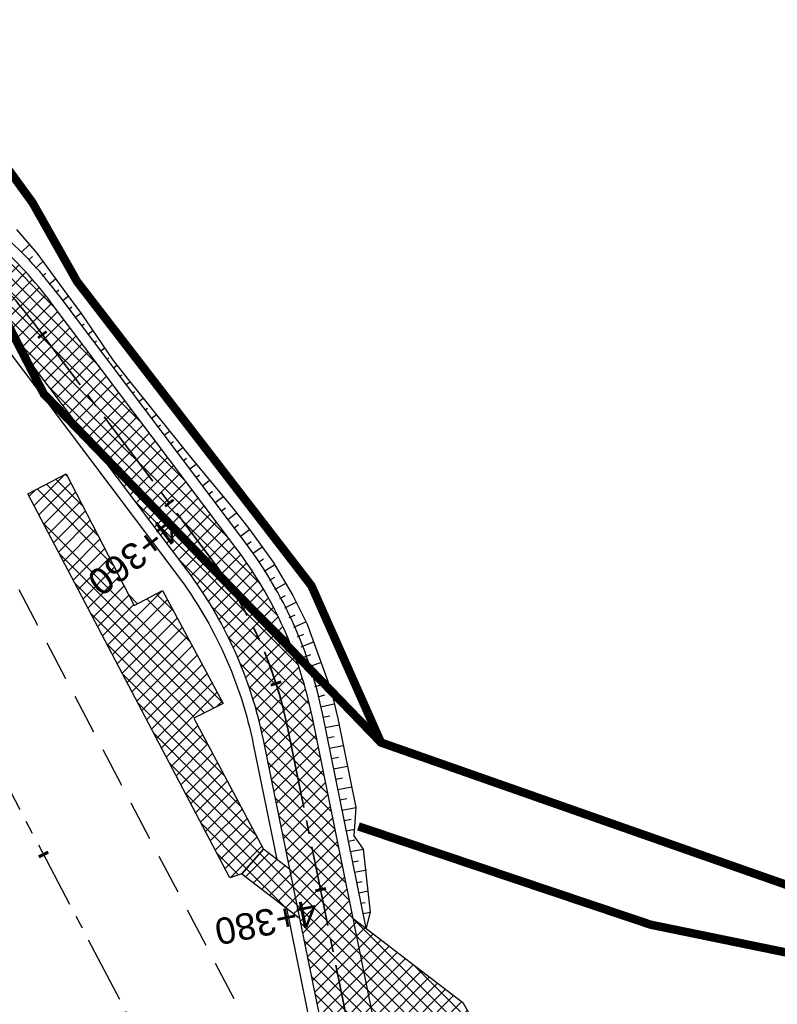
# Model space of a CAD drawing. Header units: metres. Extents: x 7529682 to 7533751, y 5721195 to 5727842.
# Tile 4 of 179: x 7531742 to 7531777, y 5723924 to 5723971. Entities that reach past the tile are written whole.
import ezdxf

# ---------------------------------------------------------------- set-up
doc = ezdxf.new("R2010")
doc.units = ezdxf.units.M
for name, pattern in [('817-dzialki-09-05-04$0$HIDDEN', [0.375, 0.25, -0.125]), ('ACAD_ISO05W100', [33, 24, -3, 0, -3, 0, -3]), ('CENTER', [50.800000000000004, 31.75, -6.35, 6.35, -6.35]), ('CENTER2', [28.575000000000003, 19.05, -3.175, 3.175, -3.175]), ('HIDDEN', [9.524999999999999, 6.35, -3.175])]:
    doc.linetypes.add(name, pattern=pattern)
for name, color, linetype in [('C-DROGI-SYTUACJA', 7, 'Continuous'), ('C-DROGI-SYTUACJA-ETYKIETY', 7, 'Continuous'), ('D-hatch-chodniki', 221, 'Continuous'), ('D-hatch-zieleńce', 102, 'Continuous'), ('D-pobocza', 60, 'Continuous'), ('D-rowy', 160, 'Continuous'), ('D-skarpa', 2, 'Continuous'), ('D-skarpa-kreskowanie', 2, 'Continuous')]:
    doc.layers.add(name, color=color, linetype=linetype)
for name, color, linetype, lineweight, true_color in [('D-ewidencja-numery', 7, 'Continuous', 50, 0x40ff00), ('D-hatch-ciag-pieszo-rowerowy', 7, 'Continuous', 13, 0xff9f80), ('D-LR-etap-III', 7, '817-dzialki-09-05-04$0$HIDDEN', 50, 0x00008f)]:
    doc.layers.add(name, color=color, linetype=linetype, lineweight=lineweight, true_color=true_color)
for name, color, linetype, lineweight in [('D-krawędzie', 3, 'Continuous', 30), ('D-obrzeża', 2, 'Continuous', 30), ('D-oś', 10, 'CENTER', 30), ('D-pas-drogowy', 7, 'ACAD_ISO05W100', 50)]:
    doc.layers.add(name, color=color, linetype=linetype, lineweight=lineweight)
doc.layers.add('poprzeczki', color=7, linetype='Continuous', true_color=0x0000c7)
doc.styles.get("Standard").update_dxf_attribs({"font": 'arial.ttf'})
pattern_1 = [(45, (0, 0), (-0.3367596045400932, 0.3367596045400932), []), (135, (0, 0), (-0.3367596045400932, -0.3367596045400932), [])]

# ---------------------------------------------------------------- blocks, each defined once
blk = doc.blocks.new('AeccTickLine')
at = {"color": 0, "linetype": 'ByBlock', "lineweight": -2}
blk.add_line((0, 1), (-3.673819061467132e-16, -1), dxfattribs=at)

msp = doc.modelspace()

# ---------------------------------------------------------------- hatches: boundary and pattern name
at = {"layer": 'D-hatch-chodniki', "true_color": 0x6e6e6e}
h = msp.add_hatch(dxfattribs=at)
h.set_pattern_fill('ANSI37', color=8, scale=0.15, style=0)
h.set_pattern_definition(pattern_1)
h.paths.add_polyline_path([(7531752.09, 5723930.54), (7531753.12, 5723931.7), (7531749.82, 5723937.91), (7531751.21, 5723938.61), (7531748.33, 5723943.96), (7531747, 5723943.26), (7531743.769999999, 5723949.5), (7531741.96, 5723948.55), (7531741.958697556, 5723948.549316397), (7531751.519999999, 5723930.35)])
at = {"layer": 'D-hatch-chodniki'}
h = msp.add_hatch(dxfattribs=at)
h.set_pattern_fill('ANSI37', color=256, scale=0.15, style=0)
h.set_pattern_definition(pattern_1)
h.paths.add_polyline_path([(7531754.352047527, 5723930.752471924), (7531753.12, 5723931.7), (7531752.09, 5723930.54), (7531754.818989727, 5723928.453643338)])
at = {"layer": 'D-hatch-ciag-pieszo-rowerowy'}
h = msp.add_hatch(dxfattribs=at)
h.set_pattern_fill('ANSI37', color=256, scale=0.15, style=0)
h.set_pattern_definition(pattern_1)
h.paths.add_polyline_path([(7531754.352047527, 5723930.752471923), (7531754.818989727, 5723928.453643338), (7531757.839022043, 5723926.144779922), (7531757.375388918, 5723928.427317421)])
h.paths.add_polyline_path([(7531731.714514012, 5723966.987520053), (7531733.968355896, 5723968.068213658), (7531731.88503071, 5723972.032321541), (7531724.978602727, 5723985.1787061), (7531720.608718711, 5723993.496779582), (7531717.725285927, 5723993.613384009), (7531728.065759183, 5723973.930294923)])
h = msp.add_hatch(dxfattribs=at)
h.set_pattern_fill('ANSI37', color=256, scale=0.15, style=0)
h.set_pattern_definition(pattern_1)
h.paths.add_polyline_path([(7531742.139793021, 5723956.760110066, 0.04859652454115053), (7531739.516334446, 5723959.616805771), (7531737.42308268, 5723961.493172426, -0.08906008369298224), (7531733.076127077, 5723967.067314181), (7531732.83519037, 5723967.524872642), (7531731.714514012, 5723966.987520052), (7531732.083020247, 5723966.286334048, 0.08926204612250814), (7531736.437438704, 5723960.698005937), (7531738.591307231, 5723958.76730312, -0.04859652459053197), (7531741.214765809, 5723955.910607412), (7531749.478981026, 5723944.943053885, -0.1118001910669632), (7531753.105729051, 5723936.888290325), (7531754.352047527, 5723930.752471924), (7531755.863718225, 5723929.589894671), (7531754.274373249, 5723937.41448553, 0.1118001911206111), (7531750.647625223, 5723945.469249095)])
h.paths.add_polyline_path([(7531743.064820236, 5723957.609612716, 0.04859652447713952), (7531740.441361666, 5723960.466308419), (7531738.436547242, 5723962.263400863, -0.08926204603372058), (7531734.082128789, 5723967.851728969), (7531733.9683559, 5723968.068213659), (7531732.83519037, 5723967.524872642), (7531733.076127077, 5723967.067314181, 0.08906008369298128), (7531737.42308268, 5723961.493172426), (7531739.516334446, 5723959.616805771, -0.04859652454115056), (7531742.139793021, 5723956.760110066), (7531750.647625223, 5723945.469249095, -0.1118001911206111), (7531754.274373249, 5723937.41448553), (7531755.863718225, 5723929.589894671), (7531757.375388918, 5723928.427317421), (7531755.443017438, 5723937.940680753, 0.1118001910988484), (7531751.816269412, 5723945.995444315)])
h = msp.add_hatch(dxfattribs=at)
h.set_pattern_fill('ANSI37', color=256, scale=0.15, style=0)
h.set_pattern_definition(pattern_1)
h.paths.add_polyline_path([(7531771.440016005, 5723908.920981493), (7531768.694719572, 5723910.709025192), (7531776.05, 5723897.899999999, 0.05845290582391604), (7531779.209856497, 5723899.329744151, 0.01148852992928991), (7531779.63, 5723899.619999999), (7531779.17, 5723900.36), (7531775.24, 5723902.28)])
h.paths.add_polyline_path([(7531777.818070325, 5723904.766880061), (7531771.440016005, 5723908.920981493), (7531775.24, 5723902.28), (7531779.17, 5723900.36), (7531779.642327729, 5723899.600168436, 0.0259999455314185), (7531780.89415394, 5723900.508946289), (7531779.425246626, 5723903.067009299, 0.1186133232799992)])
h.paths.add_polyline_path([(7531768.694719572, 5723910.709025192), (7531765.060392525, 5723913.076104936, -0.2009158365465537), (7531758.546985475, 5723922.65936657), (7531757.839022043, 5723926.144779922), (7531754.818989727, 5723928.453643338), (7531756.305395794, 5723921.135836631, 0.2009158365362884), (7531762.818802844, 5723911.552574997), (7531767.399102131, 5723908.569372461, -0.1186133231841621), (7531773.827807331, 5723901.769889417)])
at = {"layer": 'D-hatch-zieleńce'}
h = msp.add_hatch(dxfattribs=at)
h.set_pattern_fill('ANSI37', color=256, scale=0.15, style=0)
h.set_pattern_definition(pattern_1)
h.paths.add_polyline_path([(7531762.559999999, 5723924.44), (7531757.375388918, 5723928.42731742), (7531758.546985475, 5723922.659366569, 0.2009158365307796), (7531765.060392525, 5723913.076104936), (7531771.440016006, 5723908.920981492), (7531770.217381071, 5723911.057699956), (7531768.457671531, 5723914.133028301), (7531764.930667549, 5723920.29694062)])

# ---------------------------------------------------------------- linework, layer by layer
at = {"layer": 'C-DROGI-SYTUACJA', "color": 10, "linetype": 'CENTER2', "lineweight": 35, "ltscale": 0.2}
msp.add_lwpolyline([(7531617.002724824, 5724190.14299819), (7531641.086772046, 5724144.244027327, -0.04226225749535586), (7531643.052354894, 5724139.578765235), (7531645.974061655, 5724130.590306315, 0.04489876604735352), (7531648.087837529, 5724125.646197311), (7531669.362691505, 5724086.1178688), (7531687.570882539, 5724053.485485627), (7531733.076127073, 5723967.06731419, 0.08906008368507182), (7531737.423082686, 5723961.49317242), (7531739.516334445, 5723959.616805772, -0.04859652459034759), (7531742.139793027, 5723956.760110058), (7531750.647625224, 5723945.469249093, -0.1118001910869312), (7531754.274373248, 5723937.414485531), (7531757.426190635, 5723921.897601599, 0.2009158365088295), (7531763.939597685, 5723912.314339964), (7531771.973882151, 5723907.081516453, -0.1312281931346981), (7531777.150318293, 5723901.326672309), (7531783.375044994, 5723889.119926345)], format="xyb", dxfattribs=at)
at = {"layer": 'D-ewidencja-numery', "color": 12, "ltscale": 15, "true_color": 0xc70000}
msp.add_lwpolyline([(7531477.292992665, 5724465.831467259), (7531500.996290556, 5724421.112506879), (7531512.121834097, 5724400.549045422), (7531513.78163794, 5724396.757451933), (7531526.32, 5724379.39), (7531566.783642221, 5724302.73628205), (7531612.277141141, 5724225.610079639), (7531620.492868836, 5724210.547642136), (7531631.578040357, 5724196.257865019), (7531653.484221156, 5724152.433527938), (7531661.150970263, 5724128.493551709), (7531673.881448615, 5724101.186377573), (7531684.690667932, 5724081.184137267), (7531699.212076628, 5724051.170357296), (7531704.034088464, 5724040.583605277), (7531703.912935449, 5724037.170021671), (7531736.419851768, 5723969.232086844), (7531738.285051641, 5723967.699360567), (7531742.180915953, 5723962.34642834), (7531744.286141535, 5723958.615526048), (7531755.393260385, 5723944.192617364), (7531758.690000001, 5723936.76), (7531758.690000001, 5723936.76)], dxfattribs=at)
at = {"layer": 'D-krawędzie', "linetype": 'HIDDEN', "ltscale": 0.3, "flags": 128}
msp.add_lwpolyline([(7531758.38, 5723911.96), (7531735.13, 5723956.19)], dxfattribs=at)
at = {"layer": 'D-krawędzie', "color": 7, "ltscale": 0.3, "flags": 128}
for points in [[(7531741.96, 5723948.55), (7531743.769999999, 5723949.5), (7531747, 5723943.26), (7531748.33, 5723943.96), (7531751.21, 5723938.61), (7531749.82, 5723937.91), (7531753.12, 5723931.7)], [(7531752.09, 5723930.54), (7531751.519999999, 5723930.35), (7531741.958697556, 5723948.549316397)], [(7531752.09, 5723930.54), (7531753.12, 5723931.7)]]:
    msp.add_lwpolyline(points, dxfattribs=at)
at = {"layer": 'D-krawędzie', "ltscale": 0.3, "flags": 128}
msp.add_lwpolyline([(7531757.375388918, 5723928.42731742), (7531762.559999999, 5723924.44), (7531764.930667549, 5723920.29694062), (7531768.457671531, 5723914.133028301), (7531770.217381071, 5723911.057699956), (7531771.440016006, 5723908.920981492)], dxfattribs=at)
at = {"layer": 'D-LR-etap-III', "ltscale": 10, "flags": 128}
msp.add_lwpolyline([(7531750.474471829, 5723895.103125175, 0.4, 0.4, 0), (7531750.505, 5723895.13, 0.4, 0.4, 0), (7531682.71, 5724022.92, 0.4, 0.4, 0), (7531619.177023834, 5724147.203692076, 0.4, 0.4, 0), (7531592.308960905, 5724198.48863389, 0.4, 0.4, 0), (7531553.263875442, 5724272.918564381, 0.4, 0.4, 0), (7531504.019999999, 5724366.79, 0.4, 0.4, 0), (7531482.09, 5724407.62, 0.4, 0.4, 0), (7531412.350402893, 5724541.182759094, 0.4, 0.4, 0), (7531388.463669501, 5724586.929768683, 0.4, 0.4, 0), (7531345.12, 5724669.94, 0.4, 0.4, 0), (7531127.66, 5725081.67, 0.4, 0.4, 0), (7531059.253139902, 5725211.040795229, 0.4, 0.4, 0), (7531008.007244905, 5725307.953830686, 0.4, 0.4, 0), (7530964.181635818, 5725390.835555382, 0.4, 0.4, 0), (7530914.557354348, 5725484.683561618, 0.4, 0.4, 0), (7530865.243241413, 5725577.493975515, 0.4, 0.4, 0), (7530840.085257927, 5725624.058651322, 0.4, 0.4, 0), (7530802.559525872, 5725694.924584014, 0.4, 0.4, 0), (7530755.54, 5725787.51, 0.4, 0.4, 0), (7530708.717810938, 5725876.303221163, 0.4, 0.4, 0), (7530695.12, 5725902.09, 0.4, 0.4, 0), (7530642.91397006, 5726001.07839487, 0.4, 0.4, 0), (7530634.934723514, 5726016.146615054, 0.4, 0.4, 0), (7530610.820000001, 5726061.929999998, 0.4, 0.4, 0), (7530610.820000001, 5726061.929999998, 0.4, 0.4, 0), (7530607.21, 5726063.51, 0.4, 0.4, 0), (7530597.42, 5726080.68, 0.4, 0.4, 0), (7530591.16, 5726088.44, 0.4, 0.4, 0), (7530581.28, 5726107.21, 0.4, 0.4, 0), (7530571.29, 5726130.56, 0.4, 0.4, 0), (7530549.554994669, 5726171.527317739, 0.4, 0.4, 0), (7530531.014309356, 5726206.473807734, 0.4, 0.4, 0), (7530516.461208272, 5726236.016618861, 0.4, 0.4, 0), (7530500.798929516, 5726266.141265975, 0.4, 0.4, 0), (7530491.349999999, 5726283.94, 0.4, 0.4, 0), (7530482.4, 5726303.41, 0.4, 0.4, 0), (7530482.4, 5726303.41, 0.4, 0.4, 0), (7530450.41, 5726357.28, 0.4, 0.4, 0), (7530397.759396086, 5726458.499907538, 0.4, 0.4, 0), (7530334.707815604, 5726583.664702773, 0.4, 0.4, 0), (7530303.939274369, 5726645.167943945, 0.4, 0.4, 0), (7530300.509779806, 5726651.777515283, 0.4, 0.4, 0), (7530289.213532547, 5726671.966724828, 0.4, 0.4, 0), (7530281.54, 5726685.57, 0.4, 0.4, 0), (7530261.37085633, 5726724.163374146, 0.4, 0.4, 0), (7530254.03, 5726738.21, 0.4, 0.4, 0), (7530197.219999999, 5726845.06, 0.4, 0.4, 0), (7530194.71, 5726849.15, 0.4, 0.4, 0), (7530195.92, 5726850.75, 0.4, 0.4, 0), (7530170.546669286, 5726892.961489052, 0.4, 0.4, 0), (7530143.174718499, 5726945.065838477, 0.4, 0.4, 0), (7530105.059999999, 5727018.32, 0.4, 0.4, 0), (7530100.059999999, 5727027.16, 0.4, 0.4, 0), (7530062.318670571, 5727099.625398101, 0.4, 0.4, 0), (7530015.378537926, 5727189.420463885, 0.4, 0.4, 0), (7529983.207960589, 5727250.206596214, 0.4, 0.4, 0), (7529953.284293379, 5727306.74720398, 0.4, 0.4, 0), (7529900.67053443, 5727406.15903814, 0.4, 0.4, 0), (7529890.630239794, 5727425.131178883, 0.4, 0.4, 0), (7529875.155383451, 5727454.426350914, 0.4, 0.4, 0), (7529857.560096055, 5727487.787346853, 0.4, 0.4, 0), (7529835.194401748, 5727530.19312405, 0.4, 0.4, 0), (7529811.740544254, 5727574.662079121, 0.4, 0.4, 0), (7529792.101859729, 5727611.922638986, 0.4, 0.4, 0), (7529768.066117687, 5727657.469613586, 0.4, 0.4, 0), (7529755.210566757, 5727682.131373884, 0.4, 0.4, 0), (7529753.309999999, 5727681.13, 0.4, 0.4, 0), (7529739.21, 5727707.77, 0.4, 0.4, 0), (7529735.394745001, 5727711.251990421, 0.4, 0.4, 0), (7529725.42, 5727730.2, 0.4, 0.4, 0), (7529723.55, 5727729.88, 0.4, 0.4, 0), (7529695.566668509, 5727782.932080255, 0.4, 0.4, 0), (7529717.67971874, 5727794.024357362, 0.4, 0.4, 0), (7529736.274870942, 5727758.647400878, 0.4, 0.4, 0), (7529736.274870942, 5727758.647400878, 0.4, 0.4, 0), (7529744.511003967, 5727750.406106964, 0.4, 0.4, 0), (7529744.511003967, 5727750.406106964, 0.4, 0.4, 0), (7529750.282568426, 5727738.549848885, 0.4, 0.4, 0), (7529777.108510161, 5727687.569424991, 0.4, 0.4, 0), (7529796.51537536, 5727651.329932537, 0.4, 0.4, 0), (7529814.937945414, 5727616.793170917, 0.4, 0.4, 0), (7529839.006722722, 5727572.303976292, 0.4, 0.4, 0), (7529860.617626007, 5727532.509108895, 0.4, 0.4, 0), (7529882.348967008, 5727491.504261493, 0.4, 0.4, 0), (7529904.865139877, 5727449.096370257, 0.4, 0.4, 0), (7529920.747384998, 5727418.884773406, 0.4, 0.4, 0), (7529946.676504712, 5727368.547487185, 0.4, 0.4, 0), (7529972.024701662, 5727320.573310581, 0.4, 0.4, 0), (7529987.740014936, 5727290.153392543, 0.4, 0.4, 0), (7529996.497385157, 5727273.661630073, 0.4, 0.4, 0), (7530017.541471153, 5727234.202689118, 0.4, 0.4, 0), (7530033.053657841, 5727204.864166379, 0.4, 0.4, 0), (7530051.622983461, 5727170.222745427, 0.4, 0.4, 0), (7530069.276612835, 5727137.015751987, 0.4, 0.4, 0), (7530089.385386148, 5727097.533639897, 0.4, 0.4, 0), (7530109.712512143, 5727060.746615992, 0.4, 0.4, 0), (7530136.769722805, 5727011.640131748, 0.4, 0.4, 0), (7530162.446686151, 5726962.743777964, 0.4, 0.4, 0), (7530187.674104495, 5726916.992101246, 0.4, 0.4, 0), (7530207.820739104, 5726879.335323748, 0.4, 0.4, 0), (7530230.625609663, 5726834.518686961, 0.4, 0.4, 0), (7530262.288093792, 5726776.61832811, 0.4, 0.4, 0), (7530277.509672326, 5726760.213143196, 0.4, 0.4, 0), (7530286.036865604, 5726744.106684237, 0.4, 0.4, 0), (7530288.097472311, 5726735.884066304, 0.4, 0.4, 0), (7530290.393870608, 5726725.046963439, 0.4, 0.4, 0), (7530296.17664807, 5726713.582980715, 0.4, 0.4, 0), (7530302.726195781, 5726701.18226779, 0.4, 0.4, 0), (7530325.685047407, 5726657.466383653, 0.4, 0.4, 0), (7530343.243978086, 5726623.648592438, 0.4, 0.4, 0), (7530360.229820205, 5726591.746871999, 0.4, 0.4, 0), (7530383.20855044, 5726548.059469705, 0.4, 0.4, 0), (7530406.017875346, 5726503.605514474, 0.4, 0.4, 0), (7530427.464919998, 5726462.620289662, 0.4, 0.4, 0), (7530447.9278544, 5726424.388014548, 0.4, 0.4, 0), (7530471.126878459, 5726379.920667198, 0.4, 0.4, 0), (7530490.501003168, 5726343.033350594, 0.4, 0.4, 0), (7530509.499458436, 5726306.733076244, 0.4, 0.4, 0), (7530529.890269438, 5726267.244072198, 0.4, 0.4, 0), (7530543.852446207, 5726238.990319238, 0.4, 0.4, 0), (7530554.808897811, 5726218.943990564, 0.4, 0.4, 0), (7530559.027108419, 5726212.223286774, 0.4, 0.4, 0), (7530563.060988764, 5726206.409670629, 0.4, 0.4, 0), (7530566.93354971, 5726200.463543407, 0.4, 0.4, 0), (7530569.771022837, 5726194.901501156, 0.4, 0.4, 0), (7530571.47319415, 5726191.282350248, 0.4, 0.4, 0), (7530572.839142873, 5726188.024533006, 0.4, 0.4, 0), (7530575.295071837, 5726182.034664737, 0.4, 0.4, 0), (7530579.736851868, 5726173.306070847, 0.4, 0.4, 0), (7530583.3, 5726167.41, 0.4, 0.4, 0), (7530593.4, 5726163.33, 0.4, 0.4, 0), (7530598.618375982, 5726155.264489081, 0.4, 0.4, 0), (7530608.258304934, 5726140.497132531, 0.4, 0.4, 0), (7530603.269999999, 5726136.83, 0.4, 0.4, 0), (7530606.53, 5726131.84, 0.4, 0.4, 0), (7530604.239057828, 5726124.21679044, 0.4, 0.4, 0), (7530605.847136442, 5726121.630127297, 0.4, 0.4, 0), (7530608.971611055, 5726116.164124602, 0.4, 0.4, 0), (7530618.114293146, 5726097.791111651, 0.4, 0.4, 0), (7530651.213125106, 5726034.959524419, 0.4, 0.4, 0), (7530670.243741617, 5725998.61095082, 0.4, 0.4, 0), (7530698.075474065, 5725945.952624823, 0.4, 0.4, 0), (7530716.505955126, 5725911.3051464, 0.4, 0.4, 0), (7530735.223454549, 5725875.667401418, 0.4, 0.4, 0), (7530752.504235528, 5725842.154920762, 0.4, 0.4, 0), (7530778.310652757, 5725793.501254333, 0.4, 0.4, 0), (7530797.499961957, 5725756.381811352, 0.4, 0.4, 0), (7530812.518974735, 5725728.28874362, 0.4, 0.4, 0), (7530820.039295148, 5725713.160404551, 0.4, 0.4, 0), (7530822.422446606, 5725710.193574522, 0.4, 0.4, 0), (7530833.154893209, 5725688.800634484, 0.4, 0.4, 0), (7530849.629354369, 5725656.158601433, 0.4, 0.4, 0), (7530867.98290276, 5725621.963939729, 0.4, 0.4, 0), (7530872.629809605, 5725612.88760475, 0.4, 0.4, 0), (7530880.354488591, 5725597.594500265, 0.4, 0.4, 0), (7530883.839446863, 5725593.389159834, 0.4, 0.4, 0), (7530891.782113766, 5725587.763349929, 0.4, 0.4, 0), (7530895.038670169, 5725584.280746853, 0.4, 0.4, 0), (7530897.033644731, 5725580.941110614, 0.4, 0.4, 0), (7530900.951646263, 5725579.945856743, 0.4, 0.4, 0), (7530904.80970798, 5725571.977328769, 0.4, 0.4, 0), (7530903.682362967, 5725568.566434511, 0.4, 0.4, 0), (7530908.900614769, 5725558.844845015, 0.4, 0.4, 0), (7530910.252030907, 5725545.671606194, 0.4, 0.4, 0), (7530912.872986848, 5725538.645543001, 0.4, 0.4, 0), (7530945.278171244, 5725478.464284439, 0.4, 0.4, 0), (7530959.692318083, 5725450.24628822, 0.4, 0.4, 0), (7531002.82670893, 5725368.192370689, 0.4, 0.4, 0), (7531044.703532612, 5725290.314293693, 0.4, 0.4, 0), (7531064.098839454, 5725253.212562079, 0.4, 0.4, 0), (7531083.010253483, 5725216.677517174, 0.4, 0.4, 0), (7531113.013137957, 5725158.465613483, 0.4, 0.4, 0), (7531137.364304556, 5725113.07076138, 0.4, 0.4, 0), (7531150.830830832, 5725086.711759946, 0.4, 0.4, 0), (7531159.745663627, 5725076.640848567, 0.4, 0.4, 0), (7531166.309999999, 5725074.58, 0.4, 0.4, 0), (7531172.29, 5725062.58, 0.4, 0.4, 0), (7531170.589828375, 5725055.605912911, 0.4, 0.4, 0), (7531173.732823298, 5725044.080706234, 0.4, 0.4, 0), (7531215.342008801, 5724964.859648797, 0.4, 0.4, 0), (7531238.054496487, 5724921.684649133, 0.4, 0.4, 0), (7531262.389821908, 5724875.282876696, 0.4, 0.4, 0), (7531295.587160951, 5724811.265731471, 0.4, 0.4, 0), (7531348.487908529, 5724712.362812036, 0.4, 0.4, 0), (7531363.740817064, 5724682.68394264, 0.4, 0.4, 0), (7531366.986905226, 5724675.865317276, 0.4, 0.4, 0), (7531382.541261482, 5724646.110625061, 0.4, 0.4, 0), (7531401.299165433, 5724610.874551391, 0.4, 0.4, 0), (7531428.964837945, 5724558.862274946, 0.4, 0.4, 0), (7531449.111202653, 5724520.397801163, 0.4, 0.4, 0), (7531477.292992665, 5724465.831467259, 0.4, 0.4, 0), (7531500.996290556, 5724421.112506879, 0.4, 0.4, 0), (7531512.121834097, 5724400.549045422, 0.4, 0.4, 0), (7531513.78163794, 5724396.757451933, 0.4, 0.4, 0), (7531526.32, 5724379.39, 0.4, 0.4, 0), (7531566.783642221, 5724302.73628205, 0.4, 0.4, 0), (7531612.277141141, 5724225.610079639, 0.4, 0.4, 0), (7531620.492868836, 5724210.547642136, 0.4, 0.4, 0), (7531631.578040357, 5724196.257865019, 0.4, 0.4, 0), (7531653.484221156, 5724152.433527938, 0.4, 0.4, 0), (7531661.150970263, 5724128.493551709, 0.4, 0.4, 0), (7531673.881448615, 5724101.186377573, 0.4, 0.4, 0), (7531684.690667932, 5724081.184137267, 0.4, 0.4, 0), (7531699.212076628, 5724051.170357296, 0.4, 0.4, 0), (7531704.034088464, 5724040.583605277, 0.4, 0.4, 0), (7531704.034088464, 5724040.583605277, 0.4, 0.4, 0), (7531703.912935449, 5724037.170021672, 0.4, 0.4, 0), (7531736.419851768, 5723969.232086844, 0.4, 0.4, 0), (7531738.285051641, 5723967.699360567, 0.4, 0.4, 0), (7531742.180915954, 5723962.346428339, 0.4, 0.4, 0), (7531744.286141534, 5723958.615526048, 0.4, 0.4, 0), (7531755.393260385, 5723944.192617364, 0.4, 0.4, 0), (7531758.69, 5723936.76, 0.4, 0.4, 0), (7531780.08, 5723929.25, 0.4, 0.4, 0), (7531792.611989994, 5723906.337708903, 0.4, 0.4, 0), (7531792.611989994, 5723906.337708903, 0.4, 0.4, 0), (7531756.962094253, 5723883.055323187, 0.4, 0.4, 0), (7531750.46, 5723895.130000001, 0.4, 0.4, 0), (7531750.46, 5723895.130000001, 0, 0, 0)], format="xyseb", dxfattribs=at)
at = {"layer": 'D-obrzeża'}
for points in [[(7531780.89415394, 5723900.508946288), (7531779.425246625, 5723903.067009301, 0.1186133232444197), (7531777.818070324, 5723904.766880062), (7531765.060392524, 5723913.076104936, -0.2009158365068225), (7531758.546985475, 5723922.659366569), (7531755.443017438, 5723937.940680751, 0.1118001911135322), (7531751.816269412, 5723945.995444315), (7531743.064820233, 5723957.609612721, 0.0485965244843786), (7531740.441361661, 5723960.466308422), (7531738.436547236, 5723962.263400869, -0.08926204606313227), (7531734.082128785, 5723967.851728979), (7531731.88503071, 5723972.032321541), (7531724.978602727, 5723985.1787061), (7531714.804138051, 5724004.545797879), (7531709.33827834, 5724014.950060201), (7531701.035182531, 5724030.73296927), (7531692.33344085, 5724047.229767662), (7531688.667872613, 5724054.084851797), (7531683.179854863, 5724063.917550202), (7531670.458906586, 5724086.71862006), (7531649.906948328, 5724124.903820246, -0.04489876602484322), (7531647.969320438, 5724129.435920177), (7531644.774618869, 5724139.264231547)], [(7531732.083020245, 5723966.286334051, 0.08926204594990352), (7531736.437438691, 5723960.698005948), (7531738.591307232, 5723958.767303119, -0.04859652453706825), (7531741.214765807, 5723955.910607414), (7531749.478981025, 5723944.943053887, -0.1118001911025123), (7531753.105729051, 5723936.888290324), (7531756.305395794, 5723921.13583663, 0.2009158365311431), (7531762.818802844, 5723911.552574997), (7531767.399102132, 5723908.56937246, -0.1186133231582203), (7531773.827807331, 5723901.769889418), (7531776.050000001, 5723897.9)]]:
    msp.add_lwpolyline(points, format="xyb", dxfattribs=at)
at = {"layer": 'D-obrzeża', "linetype": 'ByBlock'}
msp.add_lwpolyline([(7531754.352047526, 5723930.752471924), (7531753.12, 5723931.7), (7531752.09, 5723930.54), (7531754.818989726, 5723928.453643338)], dxfattribs=at)
at = {"layer": 'D-oś', "ltscale": 0.1}
msp.add_lwpolyline([(7531812.380848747, 5723798.616780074), (7531655.397024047, 5724097.899918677), (7531637.916099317, 5724130.379189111), (7531626.885633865, 5724151.399455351), (7531613.784040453, 5724176.372042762), (7531606.905700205, 5724189.474794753), (7531588.276149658, 5724224.921883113), (7531566.751706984, 5724265.952329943), (7531554.126292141, 5724290.034803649), (7531528.890461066, 5724338.207443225), (7531488.682972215, 5724414.901138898), (7531465.30154836, 5724459.447768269)], dxfattribs=at)
at = {"layer": 'D-pas-drogowy', "ltscale": 0.2, "flags": 128}
msp.add_lwpolyline([(7531633.018560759, 5724182.834272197, 0.4, 0.4, 0), (7531617.558899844, 5724211.608162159, 0.4, 0.4, 0), (7531566.783642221, 5724302.73628205, 0.4, 0.4, 0), (7531538.419082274, 5724356.469679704, 0.4, 0.4, 0), (7531526.32, 5724379.39, 0.4, 0.4, 0), (7531516.102085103, 5724393.607319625, 0.4, 0.4, 0.001485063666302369), (7531513.78037409, 5724396.837773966, 0.4, 0.4, 0), (7531501.87, 5724413.41, 0.4, 0.4, 0), (7531474.926107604, 5724464.507896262, 0.4, 0.4, 0), (7531446.200436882, 5724518.992313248, 0.4, 0.4, 0), (7531424.962185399, 5724559.262257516, 0.4, 0.4, 0), (7531398.444460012, 5724609.565801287, 0.4, 0.4, 0), (7531379.647455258, 5724645.216004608, 0.4, 0.4, 0), (7531365.23, 5724672.56, 0.4, 0.4, 0), (7531341.305752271, 5724717.915356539, 0.4, 0.4, 0), (7531312.899996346, 5724771.788898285, 0.4, 0.4, 0), (7531292.590923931, 5724810.306502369, 0.4, 0.4, 0), (7531259.391619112, 5724873.271351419, 0.4, 0.4, 0), (7531233.740401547, 5724921.922582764, 0.4, 0.4, 0), (7531203.072738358, 5724980.092044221, 0.4, 0.4, 0), (7531173.471398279, 5725036.225177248, 0.4, 0.4, 0), (7531168.269999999, 5725046.09, 0.4, 0.4, 0), (7531172.29, 5725062.58, 0.4, 0.4, 0), (7531166.309999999, 5725074.58, 0.4, 0.4, 0), (7531150.32, 5725079.6, 0.4, 0.4, 0), (7531141.5, 5725096.43, 0.4, 0.4, 0), (7531109.311735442, 5725157.814415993, 0.4, 0.4, 0), (7531086.641300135, 5725201.047918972, 0.4, 0.4, 0), (7531059.198258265, 5725253.383662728, 0.4, 0.4, 0), (7531028.206828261, 5725312.48946212, 0.4, 0.4, 0), (7530999.104694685, 5725367.990143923, 0.4, 0.4, 0), (7530956.247527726, 5725449.724815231, 0.4, 0.4, 0), (7530924.397774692, 5725510.463768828, 0.4, 0.4, 0), (7530897.509999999, 5725561.74, 0.4, 0.4, 0), (7530894.46, 5725566.14, 0.4, 0.4, 0), (7530892.16, 5725570.49, 0.4, 0.4, 0), (7530869.362688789, 5725613.307018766, 0.4, 0.4, 0), (7530861.693971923, 5725627.704613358, 0.4, 0.4, 0), (7530852.74, 5725644.52, 0.4, 0.4, 0), (7530831.509999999, 5725684.2, 0.4, 0.4, 0), (7530811.13, 5725722.52, 0.4, 0.4, 0), (7530792.3476413, 5725757.940652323, 0.4, 0.4, 0), (7530768.03, 5725803.8, 0.4, 0.4, 0), (7530748.768542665, 5725840.178507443, 0.4, 0.4, 0), (7530727.7, 5725879.97, 0.4, 0.4, 0), (7530712.0981582, 5725909.54523909, 0.4, 0.4, 0), (7530693.644105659, 5725944.645156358, 0.4, 0.4, 0), (7530665.702224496, 5725997.538976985, 0.4, 0.4, 0), (7530641.759999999, 5726042.88, 0.4, 0.4, 0), (7530616.5, 5726091.48, 0.4, 0.4, 0), (7530604.628439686, 5726114.319880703, 0.4, 0.4, -0.007762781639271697), (7530602.5, 5726118.43, 0.4, 0.4, 0), (7530603.992037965, 5726123.394821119, 0.4, 0.4, 0), (7530606.53, 5726131.84, 0.4, 0.4, 0), (7530603.269999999, 5726136.83, 0.4, 0.4, 0), (7530593.775620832, 5726151.368713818, 0.4, 0.4, 0), (7530590.202637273, 5726156.84001263, 0.4, 0.4, 0), (7530583.3, 5726167.41, 0.4, 0.4, 0), (7530580.578343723, 5726170.427567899, 0.4, 0.4, 0), (7530575.849999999, 5726175.67, 0.4, 0.4, 0), (7530569.009999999, 5726186.66, 0.4, 0.4, 0), (7530562.555322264, 5726199.189409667, 0.4, 0.4, 0), (7530555.67, 5726211.39, 0.4, 0.4, 0), (7530548.29, 5726224.23, 0.4, 0.4, 0), (7530540.58, 5726237.71, 0.4, 0.4, 0), (7530532.679999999, 5726252.65, 0.4, 0.4, 0), (7530524.059999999, 5726269.35, 0.4, 0.4, 0), (7530502.82, 5726309.91, 0.4, 0.4, 0), (7530488.83, 5726336.63, 0.4, 0.4, 0), (7530466.03, 5726380.16, 0.4, 0.4, 0), (7530438.469999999, 5726432.77, 0.4, 0.4, 0), (7530424.53, 5726459.09, 0.4, 0.4, 0), (7530401.63, 5726502.97, 0.4, 0.4, 0), (7530383.38, 5726538.06, 0.4, 0.4, 0), (7530353.969999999, 5726593.52, 0.4, 0.4, 0), (7530338.469999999, 5726622.74, 0.4, 0.4, 0), (7530322.009999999, 5726653.88, 0.4, 0.4, 0), (7530297.54, 5726700.33, 0.4, 0.4, 0), (7530287.38, 5726719.6, 0.4, 0.4, 0), (7530285.94993921, 5726722.315508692, 0.4, 0.4, 0), (7530280.259999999, 5726733.12, 0.4, 0.4, 0), (7530266.73, 5726758.74, 0.4, 0.4, 0), (7530260.42, 5726770.47, 0.4, 0.4, 0), (7530253.25, 5726783.82, 0.4, 0.4, 0), (7530244.95, 5726799.33, 0.4, 0.4, 0), (7530239.389999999, 5726808.49, 0.4, 0.4, 0), (7530238.29, 5726807.9, 0.4, 0.4, 0), (7530218.11, 5726850.67, 0.4, 0.4, 0), (7530175.906646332, 5726928.168028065, 0.4, 0.4, 0), (7530096.679999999, 5727076.15, 0.4, 0.4, 0), (7530094.679999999, 5727079.89, 0.4, 0.4, 0), (7530064.59693469, 5727135.522637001, 0.4, 0.4, 0), (7530046.730970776, 5727168.8921561, 0.4, 0.4, 0), (7530025.803045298, 5727208.461374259, 0.4, 0.4, 0), (7530012.846501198, 5727232.979315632, 0.4, 0.4, 0), (7529994.15, 5727268.45, 0.4, 0.4, 0), (7529981.670868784, 5727291.93018666, 0.4, 0.4, 0), (7529949.889999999, 5727351.73, 0.4, 0.4, 0), (7529924.75, 5727399.03, 0.4, 0.4, 0), (7529915.515824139, 5727417.099754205, 0.4, 0.4, 0), (7529885.83, 5727475.19, 0.4, 0.4, 0), (7529862.559999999, 5727519.97, 0.4, 0.4, 0), (7529852.984923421, 5727538.191086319, 0.4, 0.4, 0), (7529836.513084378, 5727569.51130111, 0.4, 0.4, 0), (7529815.36890814, 5727609.140983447, 0.4, 0.4, 0), (7529792.795203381, 5727651.247499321, 0.4, 0.4, 0), (7529774.199114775, 5727685.858348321, 0.4, 0.4, 0), (7529746.966026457, 5727736.059440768, 0.4, 0.4, 0), (7529733.92, 5727757.62, 0.4, 0.4, 0), (7529708.607472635, 5727806.388536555, 0.4, 0.4, 0), (7529688.491967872, 5727796.344621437, 0.4, 0.4, 0), (7529723.55, 5727729.88, 0.4, 0.4, 0), (7529725.42, 5727730.2, 0.4, 0.4, 0), (7529735.38, 5727711.28, 0.4, 0.4, 0), (7529739.21, 5727707.77, 0.4, 0.4, 0), (7529753.309999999, 5727681.13, 0.4, 0.4, 0), (7529755.178396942, 5727682.114424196, 0.4, 0.4, 0), (7529792.101859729, 5727611.922638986, 0.4, 0.4, 0), (7529811.740544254, 5727574.662079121, 0.4, 0.4, 0), (7529835.194401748, 5727530.19312405, 0.4, 0.4, 0), (7529857.560096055, 5727487.787346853, 0.4, 0.4, 0), (7529875.155383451, 5727454.426350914, 0.4, 0.4, 0), (7529890.630239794, 5727425.131178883, 0.4, 0.4, 0), (7529900.67053443, 5727406.15903814, 0.4, 0.4, 0), (7529953.284293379, 5727306.74720398, 0.4, 0.4, 0), (7529983.207960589, 5727250.206596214, 0.4, 0.4, 0), (7530015.378537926, 5727189.420463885, 0.4, 0.4, 0), (7530062.318670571, 5727099.625398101, 0.4, 0.4, 0), (7530100.059999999, 5727027.16, 0.4, 0.4, 0), (7530105.059999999, 5727018.32, 0.4, 0.4, 0), (7530143.174718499, 5726945.065838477, 0.4, 0.4, 0), (7530170.546669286, 5726892.961489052, 0.4, 0.4, 0), (7530195.92, 5726850.75, 0.4, 0.4, 0), (7530194.71, 5726849.15, 0.4, 0.4, 0), (7530197.219999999, 5726845.06, 0.4, 0.4, 0), (7530254.03, 5726738.21, 0.4, 0.4, 0), (7530261.37085633, 5726724.163374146, 0.4, 0.4, 0), (7530281.54, 5726685.57, 0.4, 0.4, 0), (7530289.213532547, 5726671.966724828, 0.4, 0.4, 0), (7530300.509779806, 5726651.777515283, 0.4, 0.4, 0), (7530303.939274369, 5726645.167943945, 0.4, 0.4, 0), (7530334.707815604, 5726583.664702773, 0.4, 0.4, 0), (7530397.759396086, 5726458.499907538, 0.4, 0.4, 0), (7530450.41, 5726357.28, 0.4, 0.4, 0), (7530482.4, 5726303.41, 0.4, 0.4, 0), (7530483.687990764, 5726301.003383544, 0.4, 0.4, 0), (7530491.349999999, 5726283.94, 0.4, 0.4, 0), (7530512.67, 5726243.78, 0.4, 0.4, 0), (7530529.429999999, 5726209.46, 0.4, 0.4, 0), (7530571.29, 5726130.56, 0.4, 0.4, 0), (7530581.28, 5726107.21, 0.4, 0.4, 0), (7530591.16, 5726088.44, 0.4, 0.4, 0), (7530597.42, 5726080.68, 0.4, 0.4, 0), (7530607.21, 5726063.51, 0.4, 0.4, 0), (7530610.820000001, 5726061.929999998, 0.4, 0.4, 0), (7530634.934723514, 5726016.146615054, 0.4, 0.4, 0), (7530642.91397006, 5726001.07839487, 0.4, 0.4, 0), (7530695.12, 5725902.09, 0.4, 0.4, 0), (7530708.717810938, 5725876.303221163, 0.4, 0.4, 0), (7530755.54, 5725787.51, 0.4, 0.4, 0), (7530802.559525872, 5725694.924584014, 0.4, 0.4, 0), (7530840.085257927, 5725624.058651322, 0.4, 0.4, 0), (7530865.243241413, 5725577.493975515, 0.4, 0.4, 0), (7530914.557354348, 5725484.683561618, 0.4, 0.4, 0), (7530964.181635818, 5725390.835555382, 0.4, 0.4, 0), (7531008.007244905, 5725307.953830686, 0.4, 0.4, 0), (7531059.253139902, 5725211.040795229, 0.4, 0.4, 0), (7531127.66, 5725081.67, 0.4, 0.4, 0), (7531345.12, 5724669.94, 0.4, 0.4, 0), (7531388.463669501, 5724586.929768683, 0.4, 0.4, 0), (7531412.350402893, 5724541.182759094, 0.4, 0.4, 0), (7531482.09, 5724407.62, 0.4, 0.4, 0), (7531504.019999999, 5724366.79, 0.4, 0.4, 0), (7531519.374444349, 5724337.520497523, 0.4, 0.4, 0), (7531563.748815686, 5724252.931583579, 0.4, 0.4, 0), (7531602.175111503, 5724179.681224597, 0.4, 0.4, 0), (7531619.177023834, 5724147.203692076, 0.4, 0.4, 0), (7531625.038493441, 5724135.63500206, 0.4, 0.4, 0), (7531656.796442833, 5724073.31633882, 0.4, 0.4, 0), (7531675.12, 5724037.36, 0.4, 0.4, 0), (7531682.71, 5724022.92, 0.4, 0.4, 0), (7531705.565196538, 5723979.810545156, 0.4, 0.4, 0), (7531736.605941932, 5723921.261514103, 0.4, 0.4, 0), (7531750.46, 5723895.130000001, 0.4, 0.4, 0), (7531740.769999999, 5723886.56, 0.4, 0.4, 0), (7531732.86, 5723885, 0.4, 0.4, 0), (7531722.179999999, 5723887.77, 0.4, 0.4, 0), (7531729.87, 5723862.17, 0.4, 0.4, 0), (7531742.92, 5723861.93, 0.4, 0.4, 0), (7531763.71, 5723859.52, 0.4, 0.4, 0), (7531768.42, 5723854.12, 0.4, 0.4, 0), (7531787.42, 5723817.97, 0.4, 0.4, 0), (7531795.57, 5723809.82, 0.4, 0.4, 0), (7531816.346897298, 5723819.850397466, 0.4, 0.4, 0), (7531816.346897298, 5723819.850397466, 0.4, 0.4, 0), (7531805.059999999, 5723843.23, 0.4, 0.4, 0), (7531803.61, 5723886.23, 0.4, 0.4, 0), (7531803.61, 5723886.23, 0.4, 0.4, 0), (7531780.08, 5723929.25, 0.4, 0.4, 0), (7531758.69, 5723936.76, 0.4, 0.4, 0), (7531749.3590272, 5723946.412126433, 0.4, 0.4, 0), (7531742.71, 5723953.29, 0.4, 0.4, 0), (7531735.177368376, 5723967.877529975, 0.4, 0.4, 0), (7531722.37, 5723992.68, 0.4, 0.4, 0), (7531705.041669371, 5724030.885563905, 0.4, 0.4, 0), (7531699.469999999, 5724043.17, 0.4, 0.4, 0), (7531692.69, 5724058.11, 0.4, 0.4, 0), (7531679.672010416, 5724084.016803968, 0.4, 0.4, 0), (7531674.55, 5724094.21, 0.4, 0.4, 0), (7531666.633166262, 5724114.002855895, 0.4, 0.4, 0), (7531649, 5724153.82, 0.4, 0.4, 0), (7531641.49, 5724149.34, 0.4, 0.4, 0), (7531626.04, 5724179.34, 0.4, 0.4, 0), (7531633.03, 5724182.84, 0, 0, 0)], format="xyseb", dxfattribs=at)
at = {"layer": 'D-pobocza'}
for points in [[(7531757.980057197, 5723927.96228652), (7531755.910475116, 5723938.151158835, 0.1118001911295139), (7531752.283727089, 5723946.2059224), (7531743.434831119, 5723957.94941378, 0.04859652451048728), (7531740.811372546, 5723960.806109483), (7531738.837287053, 5723962.57565687, -0.08926204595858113), (7531734.482868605, 5723968.163984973), (7531732.327666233, 5723972.264859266), (7531725.421238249, 5723985.411243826), (7531715.246773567, 5724004.778335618), (7531709.78078018, 5724015.182852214), (7531701.477556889, 5724030.966003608), (7531692.775028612, 5724047.464293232), (7531689.106668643, 5724054.324598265), (7531683.616496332, 5724064.161156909), (7531670.897392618, 5724086.958920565), (7531650.347228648, 5724125.140786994, -0.04489876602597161), (7531648.444830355, 5724129.590485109), (7531645.223791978, 5724139.499820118)], [(7531734.424607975, 5723961.830809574), (7531739.672179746, 5723957.126946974), (7531749.011523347, 5723944.732575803, -0.1118001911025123), (7531752.638271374, 5723936.67781224), (7531753.747379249, 5723931.217502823)], [(7531754.214983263, 5723928.915416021), (7531755.815401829, 5723921.036308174, 0.2009158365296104), (7531762.545922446, 5723911.133604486), (7531767.126221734, 5723908.15040195, -0.1186133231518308), (7531773.394209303, 5723901.520905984), (7531775.616401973, 5723897.651016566)]]:
    msp.add_lwpolyline(points, format="xyb", dxfattribs=at)
at = {"layer": 'D-rowy', "linetype": 'HIDDEN', "ltscale": 0.1, "const_width": 0.4, "flags": 128}
msp.add_lwpolyline([(7531757.620304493, 5723932.785265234), (7531771.471611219, 5723928.125335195), (7531780.893729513, 5723926.192168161), (7531789.888662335, 5723926.223962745), (7531801.09088178, 5723927.440637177), (7531822.7188305, 5723937.988983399)], dxfattribs=at)
at = {"layer": 'D-skarpa', "linetype": 'Continuous'}
msp.add_lwpolyline([(7531741.417055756, 5723961.086172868), (7531742.376985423, 5723959.955981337), (7531743.799342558, 5723958.010605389), (7531744.294863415, 5723957.345805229), (7531744.449625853, 5723957.139336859), (7531746.003109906, 5723954.876658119), (7531746.775811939, 5723953.89167743), (7531747.869168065, 5723952.526424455), (7531749.746218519, 5723950.184473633), (7531751.663439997, 5723947.872792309), (7531752.479667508, 5723946.849720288), (7531753.580595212, 5723945.317037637), (7531754.514505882, 5723943.736276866), (7531755.184495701, 5723942.375901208), (7531756.327013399, 5723939.220272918), (7531756.640877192, 5723937.895174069), (7531757.501309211, 5723933.684503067), (7531757.404166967, 5723932.331328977), (7531757.839647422, 5723931.712385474), (7531758.1781472, 5723928.719879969), (7531757.987811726, 5723927.984466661), (7531757.99495652, 5723927.95082793)], dxfattribs=at)
at = {"layer": 'D-skarpa-kreskowanie', "linetype": 'Continuous'}
for p, q in [((7531741.646389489, 5723959.98736729, 109.9378333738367), (7531742.029490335, 5723960.365111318, 109.5789364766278)), ((7531742.000656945, 5723959.634529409, 109.9318236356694), (7531742.181052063, 5723959.804402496, 109.7666163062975)), ((7531742.324280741, 5723959.253501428, 109.9283667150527), (7531742.665959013, 5723959.560748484, 109.621704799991)), ((7531742.64639656, 5723958.87108621, 109.9250354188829), (7531742.807305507, 5723959.009218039, 109.7834343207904)), ((7531742.968512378, 5723958.488670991, 109.9217041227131), (7531743.269513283, 5723958.735259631, 109.6618979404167)), ((7531743.290628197, 5723958.106255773, 109.9183728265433), (7531743.430244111, 5723958.21536367, 109.8001360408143)), ((7531743.607783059, 5723957.719886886, 109.9155583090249), (7531743.869207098, 5723957.916873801, 109.6973259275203)), ((7531743.908680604, 5723957.320561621, 109.9144373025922), (7531744.038351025, 5723957.418270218, 109.8061906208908)), ((7531744.209578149, 5723956.921236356, 109.9139863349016), (7531744.466467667, 5723957.114806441, 109.6995392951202)), ((7531744.510475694, 5723956.52191109, 109.9162713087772), (7531744.630111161, 5723956.612058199, 109.816401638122)), ((7531744.811373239, 5723956.122585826, 109.9185562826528), (7531745.033025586, 5723956.289604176, 109.7335246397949)), ((7531745.112270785, 5723955.723260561, 109.9208412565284), (7531745.214287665, 5723955.800131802, 109.835679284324)), ((7531745.41316833, 5723955.323935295, 109.923126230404), (7531745.599583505, 5723955.464401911, 109.7675099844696)), ((7531745.714065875, 5723954.924610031, 109.9254112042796), (7531745.79846417, 5723954.988205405, 109.8549569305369)), ((7531746.01496342, 5723954.525284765, 109.9296115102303), (7531746.180754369, 5723954.65021072, 109.7912120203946)), ((7531746.315860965, 5723954.125959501, 109.9352245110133), (7531746.402642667, 5723954.191350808, 109.8627806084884)), ((7531746.61675851, 5723953.726634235, 109.9409128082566), (7531746.798384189, 5723953.863491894, 109.7892947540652)), ((7531746.917656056, 5723953.327308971, 109.9475688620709), (7531747.01436248, 5723953.400178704, 109.8668399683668)), ((7531747.218553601, 5723952.927983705, 109.9542249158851), (7531747.423753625, 5723953.082604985, 109.7829273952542)), ((7531747.519451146, 5723952.52865844, 109.9608809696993), (7531747.627944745, 5723952.610409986, 109.8703123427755)), ((7531747.820348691, 5723952.129333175, 109.9675370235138), (7531748.049213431, 5723952.30178617, 109.7764845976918)), ((7531748.121246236, 5723951.73000791, 109.9741930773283), (7531748.241650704, 5723951.820734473, 109.8736814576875)), ((7531748.422143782, 5723951.330682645, 109.9808491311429), (7531748.674896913, 5723951.5211359, 109.769855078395)), ((7531748.723041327, 5723950.93135738, 109.9875051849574), (7531748.85538999, 5723951.031084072, 109.8770227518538)), ((7531749.023938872, 5723950.532032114, 109.994161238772), (7531749.300580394, 5723950.740485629, 109.7632255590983)), ((7531749.324836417, 5723950.13270685, 110.0008172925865), (7531749.469129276, 5723950.241433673, 109.88036404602)), ((7531749.625733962, 5723949.733381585, 110.0074733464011), (7531749.930117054, 5723949.962738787, 109.7533794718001)), ((7531749.926631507, 5723949.33405632, 110.0141294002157), (7531750.088142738, 5723949.455757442, 109.8793025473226)), ((7531750.227529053, 5723948.934731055, 110.0207854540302), (7531750.569190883, 5723949.192178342, 109.7355719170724)), ((7531750.528426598, 5723948.53540579, 110.0274415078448), (7531750.708577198, 5723948.671151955, 109.8770548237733)), ((7531750.829324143, 5723948.136080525, 110.0340975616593), (7531751.208264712, 5723948.421617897, 109.7177643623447)), ((7531751.130221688, 5723947.736755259, 110.0407536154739), (7531751.329011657, 5723947.886546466, 109.8748071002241)), ((7531751.431119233, 5723947.337429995, 110.0474096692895), (7531751.842970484, 5723947.647766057, 109.7036031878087)), ((7531751.732016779, 5723946.938104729, 110.054065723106), (7531751.943467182, 5723947.097435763, 109.8775504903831)), ((7531752.032914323, 5723946.538779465, 110.0607217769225), (7531752.466864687, 5723946.865767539, 109.6984673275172)), ((7531752.317363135, 5723946.127596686, 110.06686601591), (7531752.541846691, 5723946.289116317, 109.8823575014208)), ((7531752.60110797, 5723945.715906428, 110.0729883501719), (7531753.065523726, 5723946.03410664, 109.697313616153)), ((7531752.884852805, 5723945.304216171, 110.0791106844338), (7531753.124918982, 5723945.460710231, 109.8879442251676)), ((7531753.158700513, 5723944.886296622, 110.08523299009), (7531753.653827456, 5723945.193082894, 109.6968052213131)), ((7531753.40716919, 5723944.452403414, 110.0913552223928), (7531753.66106065, 5723944.601750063, 109.8948170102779)), ((7531753.655637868, 5723944.018510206, 110.0974774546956), (7531754.176239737, 5723944.30883468, 109.6997532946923)), ((7531753.904106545, 5723943.584616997, 110.1035996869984), (7531754.170898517, 5723943.725456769, 109.9024141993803)), ((7531754.129118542, 5723943.138435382, 110.1097215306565), (7531754.674861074, 5723943.410684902, 109.7029408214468)), ((7531754.344377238, 5723942.687144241, 110.1158432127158), (7531754.623190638, 5723942.818314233, 109.9102976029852)), ((7531754.559635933, 5723942.2358531, 110.1219648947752), (7531755.129278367, 5723942.488016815, 109.7065642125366)), ((7531754.736791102, 5723941.76887199, 110.1280900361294), (7531755.026893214, 5723941.88940494, 109.9184039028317)), ((7531754.901723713, 5723941.296857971, 110.1342162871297), (7531755.492076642, 5723941.526364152, 109.7109816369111)), ((7531755.066656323, 5723940.824843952, 110.1403425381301), (7531755.366952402, 5723940.933692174, 109.9267946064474)), ((7531755.231588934, 5723940.352829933, 110.1464687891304), (7531755.84251091, 5723940.558466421, 109.7155128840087)), ((7531755.396521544, 5723939.880815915, 110.1525950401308), (7531755.707192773, 5723939.977478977, 109.935187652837)), ((7531755.561454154, 5723939.408801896, 110.1587212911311), (7531756.193307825, 5723939.589567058, 109.7200488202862)), ((7531755.714339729, 5723938.933278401, 110.1648463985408), (7531756.034822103, 5723939.017054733, 109.9439676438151)), ((7531755.828707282, 5723938.446534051, 110.1709678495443), (7531756.474056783, 5723938.599471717, 109.728592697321)), ((7531755.943074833, 5723937.9597897, 110.1770893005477), (7531756.267946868, 5723938.028930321, 109.9555931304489)), ((7531756.04860773, 5723937.471110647, 110.1835290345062), (7531756.700475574, 5723937.603519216, 109.7400538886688)), ((7531756.148136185, 5723936.981116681, 110.1901850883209), (7531756.474357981, 5723937.04737944, 109.9682516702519)), ((7531756.247664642, 5723936.491122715, 110.1968411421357), (7531756.900683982, 5723936.623765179, 109.7525826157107)), ((7531756.347193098, 5723936.00112875, 110.2034971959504), (7531756.673990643, 5723936.067508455, 109.9811720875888)), ((7531756.446721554, 5723935.511134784, 110.2101532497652), (7531757.100892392, 5723935.644011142, 109.765111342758)), ((7531756.54625001, 5723935.021140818, 110.2168093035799), (7531756.873623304, 5723935.087637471, 109.9940925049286)), ((7531756.645778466, 5723934.531146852, 110.2234653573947), (7531757.301100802, 5723934.664257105, 109.777640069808)), ((7531756.745306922, 5723934.041152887, 110.2301214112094), (7531757.073255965, 5723934.107766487, 110.0070129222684)), ((7531756.844835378, 5723933.551158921, 110.2367774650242), (7531757.501309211, 5723933.684503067, 109.7901687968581)), ((7531756.944363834, 5723933.061164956, 110.243433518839), (7531757.272622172, 5723933.127841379, 110.0201146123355)), ((7531757.04389229, 5723932.571170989, 110.2500895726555), (7531757.426970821, 5723932.64898259, 109.9894756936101)), ((7531757.143420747, 5723932.081177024, 110.256745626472), (7531757.451739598, 5723932.143803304, 110.046991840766)), ((7531757.242949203, 5723931.591183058, 110.2634016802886), (7531757.839647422, 5723931.712385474, 109.8574592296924)), ((7531757.342477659, 5723931.101189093, 110.2700577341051), (7531757.630857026, 5723931.159765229, 110.0738690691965)), ((7531757.442006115, 5723930.611195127, 110.2764420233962), (7531757.995583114, 5723930.723638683, 109.8998355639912)), ((7531757.541534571, 5723930.121201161, 110.2825559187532), (7531757.804999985, 5723930.17471673, 110.1033165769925)), ((7531757.641063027, 5723929.631207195, 110.2863750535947), (7531758.105025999, 5723929.725448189, 109.9707343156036)), ((7531757.740591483, 5723929.14121323, 110.2901941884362), (7531757.941089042, 5723929.181938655, 110.1537927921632)), ((7531757.840119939, 5723928.651219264, 110.2940133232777), (7531758.1781472, 5723928.719879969, 110.0640484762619))]:
    msp.add_line(p, q, dxfattribs=at)

# ---------------------------------------------------------------- block references
at = {"layer": 'C-DROGI-SYTUACJA-ETYKIETY', "color": 2, "linetype": 'Continuous', "lineweight": 60, "xscale": 0.25, "yscale": 0.25, "zscale": 0.25, "rotation": 297.6784843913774}
msp.add_blockref('AeccTickLine', (7531742.704419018, 5723931.451998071), dxfattribs=at)
at = {"layer": 'poprzeczki', "color": 2, "linetype": 'Continuous', "lineweight": 60, "xscale": 0.25, "yscale": 0.25, "zscale": 0.25}
for p, rotation in [((7531742.638768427, 5723956.09791295), 306.9985699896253), ((7531748.656719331, 5723948.11140765), 306.9985699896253), ((7531753.71419094, 5723939.556625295), 287.8282006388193), ((7531755.823970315, 5723929.785579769), 281.4818152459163)]:
    msp.add_blockref('AeccTickLine', p, dxfattribs=dict(at, rotation=rotation))

# ---------------------------------------------------------------- texts
at = {"layer": 'C-DROGI-SYTUACJA-ETYKIETY', "color": 2}
for s, rotation, p in [('4+360', 216.9985699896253, (7531748.58289854, 5723947.586240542)), ('4+380', 191.4818152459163, (7531755.531121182, 5723929.343437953))]:
    msp.add_text(s, height=1.25, rotation=rotation, dxfattribs=at).set_placement(p)

doc.saveas('drawing.dxf')
